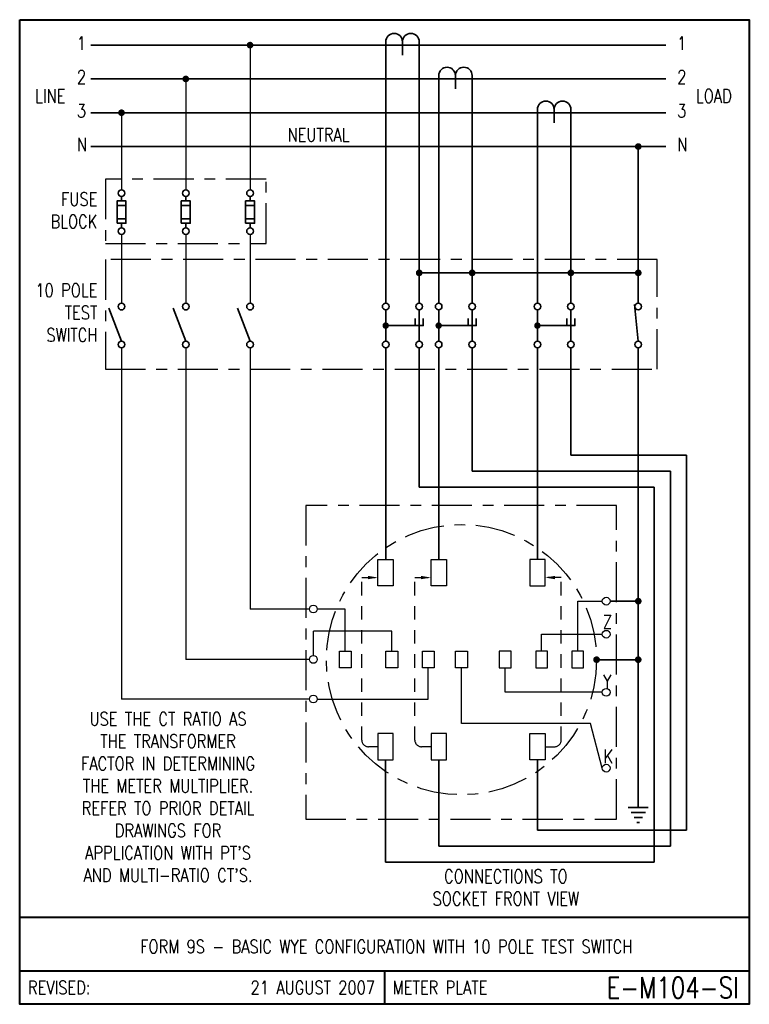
# Model space of a CAD drawing. Header units: inches. Extents: x 0 to 6.81, y 0 to 9.19.
import ezdxf
from ezdxf.enums import TextEntityAlignment as Align

# ---------------------------------------------------------------- set-up
doc = ezdxf.new("R2010")
doc.units = ezdxf.units.IN
doc.header["$LTSCALE"] = 0.5
doc.header["$MEASUREMENT"] = 0
doc.linetypes.add('CENTER2', pattern=[1.125, 0.75, -0.125, 0.125, -0.125])
doc.linetypes.add('HIDDEN', pattern=[0.375, 0.25, -0.125])
for name, color, linetype, lineweight in [('E-DETL-1LINE', 4, 'Continuous', 35), ('E-DETL-TEXT', 3, 'Continuous', 35), ('E-DETL-TTLB', 2, 'Continuous', 40), ('E-DETL-TTLB-TEXT', 5, 'Continuous', 50), ('Notes (frozen)', 7, 'Continuous', 15), ('TEXT', 7, 'Continuous', 15)]:
    doc.layers.add(name, color=color, linetype=linetype, lineweight=lineweight)
doc.layers.add('E-DETL-FINE', color=8, linetype='Continuous')
doc.styles.add('ROMANS', font='romans.shx', dxfattribs={"height": 0.046875})
doc.styles.get("Standard").update_dxf_attribs({"font": 'romans.shx', "width": 0.8})

# ---------------------------------------------------------------- blocks, each defined once
blk = doc.blocks.new('E-004')
at = {"const_width": 0.03125}
blk.add_lwpolyline([(-0.015625, 0, 1), (0.015625, 0, 1)], format="xyb", close=True, dxfattribs=at)
blk = doc.blocks.new('PE001c')
for p, q in [((0, 0.21875), (0, -0.21875)), ((-0.03125, 0.15625), (0.03125, 0.15625)), ((-0.03125, 0), (0.09375, 0)), ((-0.03125, -0.15625), (0.03125, -0.15625))]:
    blk.add_line(p, q)
blk.add_lwpolyline([(-0.03125, 0.15625, 1), (-0.03125, 0, 1), (-0.03125, -0.15625)], format="xyb")
blk = doc.blocks.new('PE008')
for p, q in [((0.1875, -0.0938), (0.1875, 0.0938)), ((0.1875, 0), (0, 0)), ((0.2344, -0.0667), (0.2344, 0.0667)), ((0.2812, -0.0396), (0.2812, 0.0396)), ((0.3281, -0.0126), (0.3281, 0.0126))]:
    blk.add_line(p, q)
blk = doc.blocks.new('Fuse')
for p, q in [((0, -0.0625), (0, -0.0375)), ((0.025, -0.0875), (-0.025, -0.0875)), ((0.025, -0.1625), (-0.025, -0.1625)), ((0, -0.1875), (0, -0.2125))]:
    blk.add_line(p, q)
blk.add_lwpolyline([(-0.025, -0.1875), (-0.025, -0.0625), (0.025, -0.0625), (0.025, -0.1875)], close=True)
for centre in [(0, -0.01875), (0, -0.23125)]:
    blk.add_circle(centre, 0.01875)
at = {"layer": 'Notes (frozen)', "lineweight": 15}
blk.add_attdef('NOTES', text='', height=0.075, dxfattribs=at).set_placement((0.075, -0.25), align=Align.MIDDLE_LEFT)
at = {"layer": 'TEXT', "lineweight": 15}
for tag, p in [('NAME', (0.075, 0)), ('FUSESIZE', (0.075, -0.125))]:
    blk.add_attdef(tag, text='', height=0.075, dxfattribs=at).set_placement(p, align=Align.MIDDLE_LEFT)
blk = doc.blocks.new('SSWITCH')
blk.add_lwpolyline([(0.2226, 0.0712), (0.0375, 0)])
for centre, radius in [((0.0188, 0), 0.0188), ((0.2312, 0), 0.0187)]:
    blk.add_circle(centre, radius)
at = {"layer": 'TEXT', "lineweight": 15, "width": 0.8}
blk.add_attdef('SWITCH', text='', height=0.075, dxfattribs=at).set_placement((0.125, 0.075), align=Align.BOTTOM_CENTER)
blk = doc.blocks.new('SWITCH-NC')
blk.add_lwpolyline([(0.486, 0.043), (0.074, 0)])
for centre in [(0.037, 0), (0.463, 0)]:
    blk.add_circle(centre, 0.0371)
at = {"width": 0.8}
blk.add_attdef('SWITCH', text='', height=0.1, dxfattribs=at).set_placement((0.25, 0.094), align=Align.BOTTOM_CENTER)
blk = doc.blocks.new('disc')
for points in [[(0, 0.3548), (0, 0.0618)], [(0.3125, 0.3548), (0.3125, 0.0618)], [(0, 0.2083), (0.35, 0.2083), (0.35, 0.275)], [(0.275, 0.275), (0.275, 0.2083)]]:
    blk.add_lwpolyline(points)
at = {"const_width": 0.03}
blk.add_lwpolyline([(-0.015, 0.2083, 1), (0.015, 0.2083, 1)], format="xyb", close=True, dxfattribs=at)
for centre in [(0, 0.3857), (0.3125, 0.3857), (0, 0.0309), (0.3125, 0.0309)]:
    blk.add_circle(centre, 0.0309)
at = {"width": 0.8}
blk.add_attdef('SWITCH', text='', height=0.0833, rotation=90, dxfattribs=at).set_placement((-0.0781, 0.2083), align=Align.BOTTOM_CENTER)

msp = doc.modelspace()

# ---------------------------------------------------------------- linework, layer by layer
at = {"layer": 'E-DETL-1LINE'}
for p, q in [((6.0293, 8.95), (0.6637, 8.95)), ((3.4161, 8.9187), (3.4161, 6.5417)), ((3.7286, 8.9187), (3.7286, 6.5417)), ((6.0293, 8.6346), (0.6637, 8.6346)), ((3.9105, 6.5417), (3.9105, 8.6034)), ((4.223, 6.5417), (4.223, 8.6034)), ((6.0293, 8.3192), (0.6637, 8.3192)), ((4.8317, 8.288), (4.8317, 6.5417)), ((5.1442, 8.288), (5.1442, 6.5417)), ((6.0293, 8.0039), (0.6637, 8.0039)), ((5.773, 8.0039), (5.773, 6.5417)), ((3.7286, 6.825), (5.773, 6.825)), ((3.4161, 6.125), (3.4161, 4.1518)), ((3.7286, 6.125), (3.7286, 4.825)), ((3.9105, 4.1518), (3.9105, 6.125)), ((4.223, 4.975), (4.223, 6.125)), ((4.8317, 6.125), (4.8317, 4.1518)), ((5.1442, 6.125), (5.1442, 5.125)), ((5.773, 6.125), (5.773, 2.025)), ((5.1442, 5.125), (6.223, 5.125)), ((6.223, 5.125), (6.223, 1.625)), ((4.223, 4.975), (6.073, 4.975)), ((6.073, 4.975), (6.073, 1.475)), ((3.7286, 4.825), (5.923, 4.825)), ((5.923, 4.825), (5.923, 1.325)), ((5.5104, 3.7616), (5.773, 3.7616)), ((5.3844, 3.2158), (5.773, 3.2158)), ((3.4151, 2.2798), (3.4151, 1.325)), ((3.9105, 2.2798), (3.9105, 1.475)), ((4.8317, 2.2798), (4.8317, 1.625)), ((4.8317, 1.625), (6.223, 1.625)), ((3.9105, 1.475), (6.073, 1.475)), ((3.4151, 1.325), (5.923, 1.325))]:
    msp.add_line(p, q, dxfattribs=at)
at = {"layer": 'E-DETL-FINE'}
for p, q in [((2.15, 8.95), (2.15, 7.6)), ((1.55, 8.6346), (1.55, 7.6)), ((0.95, 8.3192), (0.95, 7.6)), ((0.95, 7.1833), (0.95, 6.5417)), ((1.55, 7.1833), (1.55, 6.5417)), ((2.15, 7.1833), (2.15, 6.5417)), ((0.95, 6.125), (0.95, 2.8485)), ((1.55, 6.125), (1.55, 3.2182)), ((2.15, 6.125), (2.15, 3.6886)), ((2.7044, 3.6886), (2.15, 3.6886)), ((3.0387, 3.6886), (2.777, 3.6886)), ((3.0387, 3.2956), (3.0387, 3.6886)), ((5.2081, 3.7616), (5.4377, 3.7616)), ((5.2081, 3.2956), (5.2081, 3.7616)), ((3.4734, 3.4808), (2.7407, 3.4808)), ((2.7407, 3.2545), (2.7407, 3.4808)), ((3.4734, 3.2956), (3.4734, 3.4808)), ((4.8709, 3.2956), (4.8709, 3.4531)), ((4.8709, 3.4531), (5.4377, 3.4531)), ((2.7044, 3.2182), (1.55, 3.2182)), ((3.8132, 2.8485), (3.8132, 3.1409)), ((4.1234, 2.6194), (4.1234, 3.1409)), ((4.5312, 2.9115), (4.5312, 3.1409)), ((2.7044, 2.8485), (0.95, 2.8485)), ((2.777, 2.8485), (3.8132, 2.8485)), ((5.4377, 2.9115), (4.5312, 2.9115)), ((5.3264, 2.6194), (4.1234, 2.6194)), ((5.4377, 2.2037), (5.3264, 2.6194))]:
    msp.add_line(p, q, dxfattribs=at)
at = {"layer": 'E-DETL-FINE', "linetype": 'HIDDEN'}
for p, q in [((3.1926, 2.4661), (3.1926, 3.9819)), ((3.1926, 3.9819), (3.3437, 3.9819)), ((3.688, 2.4661), (3.688, 3.9819)), ((3.688, 3.9819), (3.839, 3.9819)), ((5.0542, 3.9819), (4.9031, 3.9819)), ((5.0542, 2.4661), (5.0542, 3.9819)), ((3.3437, 2.4036), (3.2551, 2.4036)), ((3.839, 2.4036), (3.7505, 2.4036)), ((4.9031, 2.4036), (4.9917, 2.4036))]:
    msp.add_line(p, q, dxfattribs=at)
at = {"layer": 'E-DETL-FINE', "linetype": 'CENTER2'}
for points in [[(0.8, 7.1), (2.3, 7.1), (2.3, 7.7), (0.8, 7.7)], [(0.8, 5.925), (5.95, 5.925), (5.95, 6.95), (0.8, 6.95)], [(2.6692, 1.7262), (5.5712, 1.7262), (5.5712, 4.6555), (2.6692, 4.6555)]]:
    msp.add_lwpolyline(points, close=True, dxfattribs=at)
at = {"layer": 'E-DETL-FINE'}
for points in [[(3.3437, 4.1518), (3.4866, 4.1518), (3.4866, 3.9043), (3.3437, 3.9043)], [(3.839, 4.1518), (3.9819, 4.1518), (3.9819, 3.9043), (3.839, 3.9043)], [(4.9031, 4.1518), (4.7602, 4.1518), (4.7602, 3.9043), (4.9031, 3.9043)], [(2.9834, 3.2956), (3.0939, 3.2956), (3.0939, 3.1409), (2.9834, 3.1409)], [(3.4182, 3.2956), (3.5286, 3.2956), (3.5286, 3.1409), (3.4182, 3.1409)], [(3.758, 3.2956), (3.8684, 3.2956), (3.8684, 3.1409), (3.758, 3.1409)], [(4.0682, 3.2956), (4.1786, 3.2956), (4.1786, 3.1409), (4.0682, 3.1409)], [(4.5864, 3.2956), (4.4759, 3.2956), (4.4759, 3.1409), (4.5864, 3.1409)], [(4.9262, 3.2956), (4.8157, 3.2956), (4.8157, 3.1409), (4.9262, 3.1409)], [(5.2633, 3.2956), (5.1529, 3.2956), (5.1529, 3.1409), (5.2633, 3.1409)], [(3.3437, 2.2798), (3.4866, 2.2798), (3.4866, 2.5274), (3.3437, 2.5274)], [(3.839, 2.2798), (3.9819, 2.2798), (3.9819, 2.5274), (3.839, 2.5274)], [(4.9031, 2.2798), (4.7602, 2.2798), (4.7602, 2.5274), (4.9031, 2.5274)]]:
    msp.add_lwpolyline(points, close=True, dxfattribs=at)
at = {"layer": 'E-DETL-FINE', "linetype": 'CENTER2'}
msp.add_circle((4.1234, 3.2158), 1.261, dxfattribs=at)
at = {"layer": 'E-DETL-FINE'}
for centre in [(5.474, 3.7616), (2.7407, 3.6886), (5.474, 3.4531), (2.7407, 3.2182), (5.474, 2.9115), (2.7407, 2.8485), (5.474, 2.2037)]:
    msp.add_circle(centre, 0.0363, dxfattribs=at)
at = {"layer": 'E-DETL-FINE', "linetype": 'HIDDEN'}
for centre, start, end in [((3.2551, 2.4661), 180, 270), ((3.7505, 2.4661), 180, 270), ((4.9917, 2.4661), 270, 0)]:
    msp.add_arc(centre, 0.0625, start, end, dxfattribs=at)
at = {"layer": 'E-DETL-FINE'}
for points in [[(3.2499, 3.9976), (3.3437, 3.9819), (3.2499, 3.9663)], [(3.7453, 3.9976), (3.839, 3.9819), (3.7453, 3.9663)], [(4.9969, 3.9976), (4.9031, 3.9819), (4.9969, 3.9663)]]:
    msp.add_solid(points, dxfattribs=at)
at = {"layer": 'E-DETL-TTLB'}
msp.add_lwpolyline([(0, 9.1875), (6.8095, 9.1875), (6.8095, 0), (0, 0)], close=True, dxfattribs=at)
for points in [[(0, 0.8125), (6.8095, 0.8125)], [(0, 0.3125), (6.8095, 0.3125)], [(3.4048, 0.3125), (3.4048, 0)]]:
    msp.add_lwpolyline(points, dxfattribs=at)

# ---------------------------------------------------------------- block references
at = {"layer": 'E-DETL-1LINE', "xscale": -1, "rotation": 90}
for p in [(3.5724, 8.95), (4.0667, 8.6346), (4.9879, 8.3192)]:
    msp.add_blockref('PE001c', p, dxfattribs=at)
at = {"layer": 'E-DETL-1LINE'}
for name, p in [('E-004', (2.15, 8.95)), ('E-004', (1.55, 8.6346)), ('E-004', (0.95, 8.3192)), ('E-004', (5.773, 8.0039)), ('E-004', (3.7286, 6.825)), ('E-004', (4.223, 6.825)), ('E-004', (5.1442, 6.825)), ('E-004', (5.773, 6.825)), ('disc', (3.4161, 6.125)), ('disc', (3.9105, 6.125)), ('disc', (4.8317, 6.125)), ('E-004', (5.773, 3.7616)), ('E-004', (5.3844, 3.2158)), ('E-004', (5.773, 3.2158))]:
    msp.add_blockref(name, p, dxfattribs=at)
at = {"layer": 'E-DETL-1LINE', "xscale": 1.6666666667, "yscale": 1.666667}
for p in [(0.95, 7.6), (1.55, 7.6), (2.15, 7.6)]:
    msp.add_blockref('Fuse', p, dxfattribs=at)
at = {"layer": 'E-DETL-1LINE', "rotation": 90}
for name, p, xscale, yscale, zscale in [('SSWITCH', (0.95, 6.125), 1.66666667, 1.66666667, 1.66666667), ('SSWITCH', (1.55, 6.125), 1.66666667, 1.66666667, 1.66666667), ('SSWITCH', (2.15, 6.125), 1.66666667, 1.66666667, 1.66666667), ('SWITCH-NC', (5.773, 6.125), 0.833334, 0.833334, 0.833334)]:
    msp.add_blockref(name, p, dxfattribs=dict(at, xscale=xscale, yscale=yscale, zscale=zscale))
at = {"layer": 'E-DETL-1LINE', "rotation": 270}
msp.add_blockref('PE008', (5.773, 2.025), dxfattribs=at)

# ---------------------------------------------------------------- texts
at = {"layer": 'E-DETL-TEXT', "style": 'ROMANS', "width": 0.8}
for s, p in [('REVISED:', (0.0773, 0.1563)), ('METER PLATE', (3.482, 0.1563))]:
    msp.add_text(s, height=0.125, dxfattribs=at).set_placement(p, align=Align.MIDDLE_LEFT)
for s, height, p in [('21 AUGUST 2007', 0.125, (3.316, 0.1563)), ('E-M104-SI', 0.19685, (6.7114, 0.1563))]:
    msp.add_text(s, height=height, dxfattribs=at).set_placement(p, align=Align.MIDDLE_RIGHT)
at = {"layer": 'E-DETL-TEXT', "char_height": 0.125}
for s, insert, width, attachment_point in [('1', (0.5336, 9.0309), 0.234375, 1), ('1', (6.1362, 9.0309), 0.234375, 1), ('2', (0.5336, 8.7155), 0.234375, 1), ('2', (6.1362, 8.7155), 0.234375, 1), ('LINE', (0.1438, 8.5381), 0.290935, 1), ('LOAD', (6.3115, 8.5381), 0.296875, 1), ('3', (0.5336, 8.4001), 0.234375, 1), ('3', (6.1362, 8.4001), 0.234375, 1), ('NEUTRAL', (2.5, 8.1757), 2.160482, 1), ('N', (0.5336, 8.0848), 0.234375, 1), ('N', (6.1362, 8.0848), 0.234375, 1), ('FUSE\\PBLOCK', (0.725, 7.575), 0.635482, 3), ('10 POLE\\PTEST\\PSWITCH', (0.725, 6.725), 0.747748, 3), ('Z', (5.4433, 3.6319), 0.09375, 1), ('Y', (5.4433, 3.0734), 0.09375, 1), ("USE THE CT RATIO AS THE TRANSFORMER FACTOR IN DETERMINING THE METER MULTIPLIER. REFER TO PRIOR DETAIL DRAWINGS FOR APPLICATION WITH PT'S AND MULTI-RATIO CT'S.", (1.3845, 2.7253), 1.828571, 2), ('K', (5.4479, 2.3765), 0.090286, 1), ('CONNECTIONS TO SOCKET FRONT VIEW', (4.5372, 1.2569), 1.78125, 2)]:
    msp.add_mtext(s, dxfattribs=dict(at, insert=insert, width=width, attachment_point=attachment_point))
at = {"layer": 'E-DETL-TTLB-TEXT', "style": 'ROMANS', "width": 0.8}
msp.add_text('FORM 9S - BASIC WYE CONFIGURATION WITH 10 POLE TEST SWITCH', height=0.125, dxfattribs=at).set_placement((3.4217, 0.4764), align=Align.CENTER)

doc.saveas('drawing.dxf')
